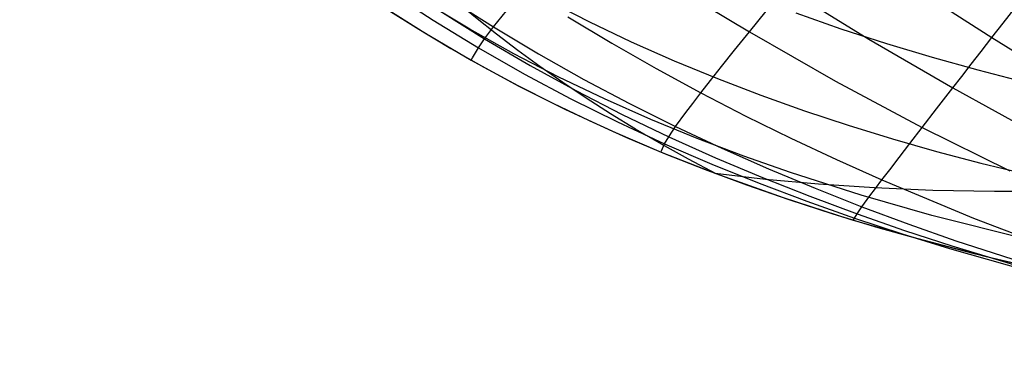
# Model space of a CAD drawing. Header units: millimetres. Extents: x -58 to 58, y -58 to 57.
# Tile 87 of 102: x 25.71 to 36.75, y 30.25 to 34.18. Entities that reach past the tile are written whole.
import ezdxf

# ---------------------------------------------------------------- set-up
doc = ezdxf.new("R2010")
doc.units = ezdxf.units.MM
doc.header["$MEASUREMENT"] = 0
doc.layers.add('Predefinito', color=5, linetype='Continuous')

msp = doc.modelspace()

# ---------------------------------------------------------------- linework, layer by layer
at = {"layer": 'Predefinito', "extrusion": (-3.705016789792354e-05, 5.915561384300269e-05, 0.9999999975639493)}
msp.add_lwpolyline([(33.51647403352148, 32.45005701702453), (33.20575127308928, 32.61515007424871), (32.90527373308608, 32.7825705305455), (32.61461596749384, 32.95230981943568), (32.33335253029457, 33.12435937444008), (32.06105797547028, 33.29871062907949), (31.79730685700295, 33.47535501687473), (31.54167372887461, 33.65428397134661), (31.29373314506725, 33.83548892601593), (31.05305965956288, 34.0189613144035), (30.81922782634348, 34.20469257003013), (30.59181219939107, 34.39267412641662), (30.37038733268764, 34.5828974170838), (30.1545277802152, 34.77535387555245), (29.94380809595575, 34.9700349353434), (29.53608654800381, 35.36603659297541), (29.28649263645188, 35.6212968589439), (29.04295207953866, 35.88136197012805), (28.80533442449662, 36.14751729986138), (28.57350921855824, 36.42104822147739), (28.34734600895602, 36.70324010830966), (28.12671434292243, 36.9953783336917), (27.91148376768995, 37.29874827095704), (27.70152383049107, 37.61463529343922), (27.49670407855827, 37.94432477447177), (27.29689405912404, 38.28910208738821), (27.10196331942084, 38.65025260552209), (26.91178140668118, 39.02906170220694), (26.72621786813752, 39.42681475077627), (26.54514225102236, 39.84479712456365), (26.36842410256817, 40.28429419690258), (26.19593297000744, 40.7465913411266), (26.02753840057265, 41.23297393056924), (25.86310994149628, 41.74472733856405), (25.70251714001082, 42.28313693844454), (25.54562954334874, 42.84948810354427), (25.24244815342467, 44.0711566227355), (24.95252214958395, 45.42001588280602), (24.67480790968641, 46.90634887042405), (24.40826181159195, 48.54043857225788), (23.90449955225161, 52.29302006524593)], dxfattribs=at)
at = {"layer": 'Predefinito', "extrusion": (0.9503063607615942, -0.3113162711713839, 0)}
msp.add_lwpolyline([(43.25201365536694, 320), (43.27420959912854, 319.9997536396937), (43.29659389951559, 319.9990058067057), (43.31915189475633, 319.9977436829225), (43.34186809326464, 319.9959549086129), (43.3647261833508, 319.9936276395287), (43.38770904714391, 319.9907506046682), (43.41079877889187, 319.9873131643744), (43.43397670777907, 319.9833053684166), (43.45722342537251, 319.9787180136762), (43.48051881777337, 319.9735427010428), (43.50384210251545, 319.9677718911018), (43.52717187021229, 319.961398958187), (43.55048613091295, 319.9544182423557), (43.5737623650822, 319.9468250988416), (43.59697757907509, 319.9386159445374), (43.6201083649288, 319.9297883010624), (43.64313096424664, 319.920340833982), (43.66602133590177, 319.9102733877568), (43.68875522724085, 319.899587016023), (43.71130824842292, 319.8882840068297), (43.733655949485, 319.8763679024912), (43.75577389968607, 319.8638435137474), (43.77763776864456, 319.8507169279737), (43.79922340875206, 319.8369955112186), (43.82050693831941, 319.8226879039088), (43.84146482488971, 319.807804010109), (43.86207396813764, 319.7923549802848), (43.88231178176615, 319.7763531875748), (43.90215627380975, 319.7598121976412), (43.92158612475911, 319.7427467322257), (43.94058076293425, 319.7251726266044), (43.95912043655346, 319.7071067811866), (43.97718628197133, 319.6885671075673), (43.99476038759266, 319.6695724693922), (44.01182585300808, 319.6501426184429), (44.02836684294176, 319.6302981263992), (44.04436863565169, 319.6100603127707), (44.05981766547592, 319.5894511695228), (44.07470155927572, 319.5684932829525), (44.08900916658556, 319.5472097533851), (44.10273058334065, 319.5256241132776), (44.11585716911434, 319.5037602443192), (44.12838155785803, 319.4816422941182), (44.14029766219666, 319.459294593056), (44.15160067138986, 319.4367415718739), (44.16228704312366, 319.4140076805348), (44.17235448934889, 319.3911173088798), (44.18180195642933, 319.3680947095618), (44.19062959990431, 319.3449639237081), (44.19883875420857, 319.3217487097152), (44.20643189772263, 319.298472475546), (44.21341261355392, 319.2751582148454), (44.21978554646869, 319.2518284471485), (44.22555635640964, 319.2285051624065), (44.23073166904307, 319.2052097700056), (44.23531902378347, 319.1819630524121), (44.23932681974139, 319.1587851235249), (44.24276426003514, 319.1356953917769), (44.24564129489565, 319.1127125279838), (44.24796856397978, 319.0898544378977), (44.24975733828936, 319.0671382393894), (44.25101946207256, 319.0445802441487), (44.25176729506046, 319.0221959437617), (44.25201365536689, 319)], dxfattribs=at)
at = {"layer": 'Predefinito', "extrusion": (0.8653597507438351, -0.5011511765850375, 0)}
msp.add_lwpolyline([(45.60569684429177, 320), (45.58350090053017, 319.9997536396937), (45.56111660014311, 319.9990058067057), (45.53855860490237, 319.9977436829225), (45.51584240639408, 319.9959549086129), (45.4929843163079, 319.9936276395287), (45.47000145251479, 319.9907506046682), (45.44691172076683, 319.9873131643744), (45.42373379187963, 319.9833053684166), (45.40048707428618, 319.9787180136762), (45.37719168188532, 319.9735427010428), (45.35386839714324, 319.9677718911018), (45.3305386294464, 319.961398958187), (45.30722436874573, 319.9544182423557), (45.28394813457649, 319.9468250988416), (45.26073292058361, 319.9386159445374), (45.2376021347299, 319.9297883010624), (45.21457953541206, 319.920340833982), (45.19168916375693, 319.9102733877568), (45.16895527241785, 319.899587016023), (45.14640225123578, 319.8882840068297), (45.12405455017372, 319.8763679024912), (45.10193659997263, 319.8638435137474), (45.08007273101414, 319.8507169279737), (45.05848709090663, 319.8369955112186), (45.03720356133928, 319.8226879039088), (45.01624567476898, 319.807804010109), (44.99563653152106, 319.7923549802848), (44.97539871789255, 319.7763531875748), (44.95555422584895, 319.7598121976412), (44.93612437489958, 319.7427467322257), (44.91712973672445, 319.7251726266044), (44.89859006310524, 319.7071067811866), (44.88052421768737, 319.6885671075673), (44.86295011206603, 319.6695724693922), (44.84588464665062, 319.6501426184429), (44.82934365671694, 319.6302981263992), (44.81334186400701, 319.6100603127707), (44.79789283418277, 319.5894511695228), (44.78300894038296, 319.5684932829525), (44.76870133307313, 319.5472097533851), (44.75497991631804, 319.5256241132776), (44.74185333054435, 319.5037602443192), (44.72932894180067, 319.4816422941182), (44.71741283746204, 319.459294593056), (44.70610982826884, 319.4367415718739), (44.69542345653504, 319.4140076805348), (44.68535601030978, 319.3911173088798), (44.67590854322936, 319.3680947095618), (44.66708089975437, 319.3449639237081), (44.65887174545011, 319.3217487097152), (44.65127860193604, 319.298472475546), (44.64429788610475, 319.2751582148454), (44.63792495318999, 319.2518284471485), (44.63215414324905, 319.2285051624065), (44.6269788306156, 319.2052097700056), (44.62239147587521, 319.1819630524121), (44.6183836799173, 319.1587851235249), (44.61494623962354, 319.1356953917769), (44.61206920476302, 319.1127125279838), (44.60974193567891, 319.0898544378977), (44.60795316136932, 319.0671382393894), (44.60669103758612, 319.0445802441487), (44.60594320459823, 319.0221959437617), (44.60569684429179, 319)], dxfattribs=at)
at = {"layer": 'Predefinito', "extrusion": (0.9632737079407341, -0.2685214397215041, 0)}
msp.add_lwpolyline([(42.16612026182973, 320), (42.18831620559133, 319.9997536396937), (42.21070050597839, 319.9990058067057), (42.23325850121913, 319.9977436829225), (42.25597469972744, 319.9959549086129), (42.27883278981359, 319.9936276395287), (42.30181565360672, 319.9907506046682), (42.32490538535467, 319.9873131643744), (42.34808331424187, 319.9833053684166), (42.37133003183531, 319.9787180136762), (42.39462542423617, 319.9735427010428), (42.41794870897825, 319.9677718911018), (42.44127847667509, 319.961398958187), (42.46459273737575, 319.9544182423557), (42.48786897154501, 319.9468250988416), (42.5110841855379, 319.9386159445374), (42.5342149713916, 319.9297883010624), (42.55723757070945, 319.920340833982), (42.58012794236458, 319.9102733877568), (42.60286183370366, 319.899587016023), (42.62541485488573, 319.8882840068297), (42.64776255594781, 319.8763679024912), (42.66988050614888, 319.8638435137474), (42.69174437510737, 319.8507169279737), (42.71333001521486, 319.8369955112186), (42.73461354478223, 319.8226879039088), (42.75557143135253, 319.807804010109), (42.77618057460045, 319.7923549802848), (42.79641838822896, 319.7763531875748), (42.81626288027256, 319.7598121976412), (42.83569273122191, 319.7427467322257), (42.85468736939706, 319.7251726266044), (42.87322704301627, 319.7071067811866), (42.89129288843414, 319.6885671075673), (42.90886699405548, 319.6695724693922), (42.92593245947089, 319.6501426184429), (42.94247344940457, 319.6302981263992), (42.9584752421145, 319.6100603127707), (42.97392427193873, 319.5894511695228), (42.98880816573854, 319.5684932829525), (43.00311577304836, 319.5472097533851), (43.01683718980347, 319.5256241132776), (43.02996377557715, 319.5037602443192), (43.04248816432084, 319.4816422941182), (43.05440426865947, 319.459294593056), (43.06570727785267, 319.4367415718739), (43.07639364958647, 319.4140076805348), (43.08646109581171, 319.3911173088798), (43.09590856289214, 319.3680947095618), (43.10473620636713, 319.3449639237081), (43.11294536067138, 319.3217487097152), (43.12053850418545, 319.298472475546), (43.12751922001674, 319.2751582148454), (43.13389215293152, 319.2518284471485), (43.13966296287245, 319.2285051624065), (43.14483827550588, 319.2052097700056), (43.14942563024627, 319.1819630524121), (43.1534334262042, 319.1587851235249), (43.15687086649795, 319.1356953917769), (43.15974790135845, 319.1127125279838), (43.16207517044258, 319.0898544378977), (43.16386394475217, 319.0671382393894), (43.16512606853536, 319.0445802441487), (43.16587390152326, 319.0221959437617), (43.1661202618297, 319)], dxfattribs=at)
at = {"layer": 'Predefinito', "extrusion": (0.8808817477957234, -0.4733363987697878, 0)}
msp.add_lwpolyline([(45.27016282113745, 320), (45.24796687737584, 319.9997536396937), (45.22558257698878, 319.9990058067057), (45.20302458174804, 319.9977436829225), (45.18030838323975, 319.9959549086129), (45.15745029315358, 319.9936276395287), (45.13446742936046, 319.9907506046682), (45.11137769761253, 319.9873131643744), (45.0881997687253, 319.9833053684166), (45.06495305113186, 319.9787180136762), (45.041657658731, 319.9735427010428), (45.01833437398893, 319.9677718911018), (44.99500460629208, 319.961398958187), (44.97169034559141, 319.9544182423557), (44.94841411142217, 319.9468250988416), (44.92519889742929, 319.9386159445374), (44.90206811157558, 319.9297883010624), (44.87904551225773, 319.920340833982), (44.85615514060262, 319.9102733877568), (44.83342124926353, 319.899587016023), (44.81086822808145, 319.8882840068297), (44.78852052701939, 319.8763679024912), (44.76640257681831, 319.8638435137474), (44.74453870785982, 319.8507169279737), (44.72295306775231, 319.8369955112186), (44.70166953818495, 319.8226879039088), (44.68071165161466, 319.807804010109), (44.66010250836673, 319.7923549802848), (44.63986469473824, 319.7763531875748), (44.62002020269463, 319.7598121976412), (44.60059035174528, 319.7427467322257), (44.58159571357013, 319.7251726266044), (44.56305603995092, 319.7071067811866), (44.54499019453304, 319.6885671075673), (44.5274160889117, 319.6695724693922), (44.5103506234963, 319.6501426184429), (44.49380963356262, 319.6302981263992), (44.47780784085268, 319.6100603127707), (44.46235881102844, 319.5894511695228), (44.44747491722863, 319.5684932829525), (44.43316730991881, 319.5472097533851), (44.41944589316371, 319.5256241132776), (44.40631930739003, 319.5037602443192), (44.39379491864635, 319.4816422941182), (44.3818788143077, 319.459294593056), (44.3705758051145, 319.4367415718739), (44.3598894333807, 319.4140076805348), (44.34982198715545, 319.3911173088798), (44.34037452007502, 319.3680947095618), (44.33154687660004, 319.3449639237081), (44.32333772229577, 319.3217487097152), (44.3157445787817, 319.298472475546), (44.30876386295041, 319.2751582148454), (44.30239093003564, 319.2518284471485), (44.29662012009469, 319.2285051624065), (44.29144480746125, 319.2052097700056), (44.28685745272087, 319.1819630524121), (44.28284965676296, 319.1587851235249), (44.2794122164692, 319.1356953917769), (44.27653518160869, 319.1127125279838), (44.27420791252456, 319.0898544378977), (44.27241913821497, 319.0671382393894), (44.27115701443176, 319.0445802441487), (44.27040918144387, 319.0221959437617), (44.27016282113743, 319)], dxfattribs=at)
at = {"layer": 'Predefinito'}
for points in [[(31.6216015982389, 34.40026252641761), (32.0883954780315, 34.16002572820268), (32.56383002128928, 33.93286430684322), (33.04571985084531, 33.71914104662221), (33.53039194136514, 33.51957230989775), (34.01759285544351, 33.33324351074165), (34.50715733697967, 33.15928943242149), (34.99892994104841, 32.99689622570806), (35.49276050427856, 32.84527769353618), (35.98849057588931, 32.70360424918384), (36.48598872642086, 32.57118777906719), (37.48580322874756, 32.33158106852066)], [(29.83758611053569, 34.29212857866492), (30.18395157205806, 34.07333378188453), (30.54170508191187, 33.85857081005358), (30.9112226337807, 33.64829484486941), (31.2928802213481, 33.4429610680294), (31.68691378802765, 33.24298729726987), (32.09359862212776, 33.04855165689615), (32.51336973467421, 32.85974978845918), (32.9466621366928, 32.6766773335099), (33.39391083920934, 32.49942993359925), (33.85555085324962, 32.32810323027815), (34.33201718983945, 32.16279286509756), (34.8237448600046, 32.0035944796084), (35.3312459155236, 31.85049125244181), (35.85522307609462, 31.70336965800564), (36.39639735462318, 31.56218028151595), (36.95548976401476, 31.4268737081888)], [(29.83758621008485, 34.29212922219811), (30.18395166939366, 34.07333441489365), (30.54170517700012, 33.85857143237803), (30.91122272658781, 33.6482954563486), (31.29288031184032, 33.44296166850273), (31.68691387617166, 33.24298788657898), (32.0935987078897, 33.04855223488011), (32.51336981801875, 32.85975035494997), (32.9466622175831, 32.67667788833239), (33.39391091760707, 32.49943047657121), (33.85555092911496, 32.32810376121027), (34.33201726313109, 32.16279338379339), (34.82374493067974, 32.00359498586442), (35.3312459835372, 31.850491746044), (35.85522314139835, 31.7033701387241), (36.39639741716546, 31.56218074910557), (36.95548982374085, 31.42687416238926)], [(36.9709130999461, 33.48018207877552), (36.45544515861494, 33.61302759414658), (35.94178318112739, 33.7558521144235), (35.4300790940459, 33.90949512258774), (34.92050429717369, 34.07490370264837), (34.4132409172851, 34.25308421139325)]]:
    msp.add_lwpolyline(points, dxfattribs=at)
at = {"layer": 'Predefinito', "extrusion": (0.8882849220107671, -0.4592928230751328, 0)}
msp.add_lwpolyline([(45.07929590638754, 320), (45.05709996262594, 319.9997536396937), (45.03471566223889, 319.9990058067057), (45.01215766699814, 319.9977436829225), (44.98944146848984, 319.9959549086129), (44.96658337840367, 319.9936276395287), (44.94360051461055, 319.9907506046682), (44.92051078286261, 319.9873131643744), (44.89733285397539, 319.9833053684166), (44.87408613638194, 319.9787180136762), (44.85079074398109, 319.9735427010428), (44.82746745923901, 319.9677718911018), (44.80413769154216, 319.961398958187), (44.78082343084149, 319.9544182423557), (44.75754719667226, 319.9468250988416), (44.73433198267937, 319.9386159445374), (44.71120119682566, 319.9297883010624), (44.68817859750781, 319.920340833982), (44.66528822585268, 319.9102733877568), (44.6425543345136, 319.899587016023), (44.62000131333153, 319.8882840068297), (44.59765361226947, 319.8763679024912), (44.57553566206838, 319.8638435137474), (44.55367179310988, 319.8507169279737), (44.53208615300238, 319.8369955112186), (44.51080262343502, 319.8226879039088), (44.48984473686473, 319.807804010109), (44.4692355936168, 319.7923549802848), (44.4489977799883, 319.7763531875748), (44.42915328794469, 319.7598121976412), (44.40972343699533, 319.7427467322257), (44.39072879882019, 319.7251726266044), (44.37218912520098, 319.7071067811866), (44.3541232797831, 319.6885671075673), (44.33654917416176, 319.6695724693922), (44.31948370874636, 319.6501426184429), (44.30294271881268, 319.6302981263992), (44.28694092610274, 319.6100603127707), (44.2714918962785, 319.5894511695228), (44.25660800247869, 319.5684932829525), (44.24230039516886, 319.5472097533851), (44.22857897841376, 319.5256241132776), (44.21545239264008, 319.5037602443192), (44.2029280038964, 319.4816422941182), (44.19101189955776, 319.459294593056), (44.17970889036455, 319.4367415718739), (44.16902251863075, 319.4140076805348), (44.1589550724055, 319.3911173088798), (44.14950760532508, 319.3680947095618), (44.14067996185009, 319.3449639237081), (44.13247080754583, 319.3217487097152), (44.12487766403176, 319.298472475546), (44.11789694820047, 319.2751582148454), (44.1115240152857, 319.2518284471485), (44.10575320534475, 319.2285051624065), (44.10057789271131, 319.2052097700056), (44.09599053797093, 319.1819630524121), (44.09198274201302, 319.1587851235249), (44.08854530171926, 319.1356953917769), (44.08566826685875, 319.1127125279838), (44.08334099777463, 319.0898544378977), (44.08155222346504, 319.0671382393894), (44.08029009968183, 319.0445802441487), (44.07954226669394, 319.0221959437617), (44.0792959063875, 319)], dxfattribs=at)
at = {"layer": 'Predefinito', "extrusion": (0.8953107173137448, -0.4454421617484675, 0)}
msp.add_lwpolyline([(44.87734858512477, 320), (44.85515264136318, 319.9997536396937), (44.83276834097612, 319.9990058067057), (44.81021034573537, 319.9977436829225), (44.78749414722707, 319.9959549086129), (44.7646360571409, 319.9936276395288), (44.74165319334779, 319.9907506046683), (44.71856346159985, 319.9873131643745), (44.69538553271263, 319.9833053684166), (44.67213881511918, 319.9787180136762), (44.64884342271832, 319.9735427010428), (44.62552013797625, 319.9677718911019), (44.60219037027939, 319.9613989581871), (44.57887610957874, 319.9544182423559), (44.5555998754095, 319.9468250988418), (44.53238466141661, 319.9386159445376), (44.50925387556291, 319.9297883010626), (44.48623127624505, 319.9203408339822), (44.46334090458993, 319.9102733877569), (44.44060701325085, 319.8995870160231), (44.41805399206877, 319.88828400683), (44.3957062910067, 319.8763679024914), (44.37358834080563, 319.8638435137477), (44.35172447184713, 319.850716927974), (44.33013883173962, 319.8369955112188), (44.30885530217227, 319.822687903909), (44.28789741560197, 319.8078040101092), (44.26728827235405, 319.792354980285), (44.24705045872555, 319.7763531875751), (44.22720596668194, 319.7598121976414), (44.20777611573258, 319.742746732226), (44.18878147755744, 319.7251726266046), (44.17024180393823, 319.7071067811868), (44.15217595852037, 319.6885671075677), (44.13460185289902, 319.6695724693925), (44.11753638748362, 319.6501426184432), (44.10099539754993, 319.6302981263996), (44.08499360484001, 319.6100603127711), (44.06954457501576, 319.5894511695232), (44.05466068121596, 319.5684932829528), (44.04035307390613, 319.5472097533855), (44.02663165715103, 319.525624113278), (44.01350507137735, 319.5037602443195), (44.00098068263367, 319.4816422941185), (43.98906457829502, 319.4592945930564), (43.97776156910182, 319.4367415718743), (43.96707519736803, 319.4140076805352), (43.95700775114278, 319.3911173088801), (43.94756028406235, 319.3680947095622), (43.93873264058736, 319.3449639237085), (43.93052348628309, 319.3217487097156), (43.92293034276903, 319.2984724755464), (43.91594962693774, 319.2751582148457), (43.90957669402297, 319.2518284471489), (43.90380588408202, 319.2285051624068), (43.89863057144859, 319.205209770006), (43.89404321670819, 319.1819630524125), (43.89003542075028, 319.1587851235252), (43.88659798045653, 319.1356953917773), (43.88372094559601, 319.1127125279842), (43.88139367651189, 319.0898544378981), (43.87960490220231, 319.0671382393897), (43.8783427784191, 319.044580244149), (43.87759494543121, 319.022195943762), (43.87734858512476, 319.0000000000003)], dxfattribs=at)
at = {"layer": 'Predefinito', "extrusion": (0.9083110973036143, -0.4182952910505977, 0)}
msp.add_lwpolyline([(44.44289453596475, 319.9999999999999), (44.42069859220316, 319.9997536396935), (44.3983142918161, 319.9990058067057), (44.37575629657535, 319.9977436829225), (44.35304009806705, 319.9959549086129), (44.33018200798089, 319.9936276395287), (44.30719914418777, 319.9907506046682), (44.28410941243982, 319.9873131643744), (44.2609314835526, 319.9833053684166), (44.23768476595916, 319.9787180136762), (44.2143893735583, 319.9735427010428), (44.19106608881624, 319.9677718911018), (44.16773632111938, 319.961398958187), (44.14442206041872, 319.9544182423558), (44.12114582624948, 319.9468250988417), (44.0979306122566, 319.9386159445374), (44.0747998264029, 319.9297883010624), (44.05177722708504, 319.920340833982), (44.02888685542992, 319.9102733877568), (44.00615296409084, 319.899587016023), (43.98359994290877, 319.8882840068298), (43.9612522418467, 319.8763679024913), (43.93913429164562, 319.8638435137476), (43.91727042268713, 319.8507169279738), (43.89568478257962, 319.8369955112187), (43.87440125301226, 319.8226879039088), (43.85344336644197, 319.8078040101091), (43.83283422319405, 319.7923549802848), (43.81259640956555, 319.7763531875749), (43.79275191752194, 319.7598121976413), (43.77332206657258, 319.7427467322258), (43.75432742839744, 319.7251726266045), (43.73578775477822, 319.7071067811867), (43.71772190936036, 319.6885671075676), (43.70014780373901, 319.6695724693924), (43.68308233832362, 319.6501426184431), (43.66654134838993, 319.6302981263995), (43.65053955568, 319.6100603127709), (43.63509052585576, 319.589451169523), (43.62020663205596, 319.5684932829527), (43.60589902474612, 319.5472097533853), (43.59217760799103, 319.5256241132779), (43.57905102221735, 319.5037602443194), (43.56652663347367, 319.4816422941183), (43.55461052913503, 319.4592945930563), (43.54330751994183, 319.4367415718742), (43.53262114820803, 319.4140076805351), (43.52255370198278, 319.39111730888), (43.51310623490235, 319.3680947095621), (43.50427859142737, 319.3449639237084), (43.4960694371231, 319.3217487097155), (43.48847629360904, 319.2984724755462), (43.48149557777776, 319.2751582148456), (43.47512264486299, 319.2518284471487), (43.46935183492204, 319.2285051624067), (43.4641765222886, 319.2052097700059), (43.45958916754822, 319.1819630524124), (43.45558137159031, 319.1587851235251), (43.45214393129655, 319.1356953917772), (43.44926689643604, 319.1127125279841), (43.44693962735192, 319.0898544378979), (43.44515085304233, 319.0671382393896), (43.44388872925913, 319.0445802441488), (43.44314089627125, 319.0221959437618), (43.4428945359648, 319.0000000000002)], dxfattribs=at)
at = {"layer": 'Predefinito', "extrusion": (0.9113472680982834, -0.4116383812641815, 0)}
msp.add_lwpolyline([(44.32867313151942, 320), (44.30647718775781, 319.9997536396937), (44.28409288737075, 319.9990058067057), (44.26153489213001, 319.9977436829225), (44.23881869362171, 319.9959549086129), (44.21596060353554, 319.9936276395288), (44.19297773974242, 319.9907506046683), (44.16988800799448, 319.9873131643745), (44.14671007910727, 319.9833053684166), (44.12346336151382, 319.9787180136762), (44.10016796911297, 319.9735427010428), (44.07684468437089, 319.9677718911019), (44.05351491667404, 319.9613989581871), (44.03020065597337, 319.9544182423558), (44.00692442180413, 319.9468250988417), (43.98370920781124, 319.9386159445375), (43.96057842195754, 319.9297883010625), (43.93755582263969, 319.9203408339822), (43.91466545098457, 319.9102733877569), (43.89193155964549, 319.8995870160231), (43.86937853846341, 319.8882840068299), (43.84703083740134, 319.8763679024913), (43.82491288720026, 319.8638435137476), (43.80304901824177, 319.8507169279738), (43.78146337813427, 319.8369955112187), (43.76017984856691, 319.8226879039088), (43.73922196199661, 319.8078040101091), (43.71861281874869, 319.7923549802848), (43.69837500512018, 319.7763531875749), (43.67853051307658, 319.7598121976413), (43.65910066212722, 319.7427467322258), (43.64010602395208, 319.7251726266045), (43.62156635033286, 319.7071067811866), (43.603500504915, 319.6885671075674), (43.58592639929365, 319.6695724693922), (43.56886093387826, 319.6501426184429), (43.55231994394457, 319.6302981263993), (43.53631815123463, 319.6100603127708), (43.5208691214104, 319.5894511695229), (43.50598522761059, 319.5684932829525), (43.49167762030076, 319.5472097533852), (43.47795620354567, 319.5256241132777), (43.46482961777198, 319.5037602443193), (43.4523052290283, 319.4816422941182), (43.44038912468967, 319.4592945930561), (43.42908611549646, 319.4367415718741), (43.41839974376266, 319.414007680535), (43.40833229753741, 319.3911173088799), (43.39888483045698, 319.3680947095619), (43.390057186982, 319.3449639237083), (43.38184803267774, 319.3217487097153), (43.37425488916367, 319.2984724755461), (43.36727417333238, 319.2751582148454), (43.36090124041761, 319.2518284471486), (43.35513043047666, 319.2285051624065), (43.34995511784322, 319.2052097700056), (43.34536776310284, 319.1819630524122), (43.34135996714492, 319.158785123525), (43.33792252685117, 319.135695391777), (43.33504549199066, 319.1127125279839), (43.33271822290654, 319.0898544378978), (43.33092944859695, 319.0671382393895), (43.32966732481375, 319.0445802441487), (43.32891949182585, 319.0221959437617), (43.32867313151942, 319)], dxfattribs=at)
at = {"layer": 'Predefinito', "extrusion": (0.914293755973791, -0.405051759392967, 0)}
msp.add_lwpolyline([(44.21271512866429, 320), (44.19051918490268, 319.9997536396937), (44.16813488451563, 319.9990058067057), (44.14557688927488, 319.9977436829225), (44.12286069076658, 319.9959549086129), (44.10000260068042, 319.9936276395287), (44.07701973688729, 319.9907506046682), (44.05393000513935, 319.9873131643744), (44.03075207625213, 319.9833053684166), (44.00750535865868, 319.9787180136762), (43.98420996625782, 319.9735427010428), (43.96088668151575, 319.9677718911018), (43.9375569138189, 319.961398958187), (43.91424265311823, 319.9544182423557), (43.89096641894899, 319.9468250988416), (43.86775120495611, 319.9386159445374), (43.8446204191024, 319.9297883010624), (43.82159781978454, 319.920340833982), (43.79870744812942, 319.9102733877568), (43.77597355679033, 319.899587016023), (43.75342053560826, 319.8882840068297), (43.7310728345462, 319.8763679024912), (43.70895488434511, 319.8638435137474), (43.68709101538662, 319.8507169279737), (43.66550537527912, 319.8369955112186), (43.64422184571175, 319.8226879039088), (43.62326395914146, 319.807804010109), (43.60265481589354, 319.7923549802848), (43.58241700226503, 319.7763531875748), (43.56257251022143, 319.7598121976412), (43.54314265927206, 319.7427467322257), (43.52414802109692, 319.7251726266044), (43.5056083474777, 319.7071067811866), (43.48754250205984, 319.6885671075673), (43.4699683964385, 319.6695724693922), (43.45290293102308, 319.6501426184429), (43.43636194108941, 319.6302981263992), (43.42036014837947, 319.6100603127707), (43.40491111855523, 319.5894511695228), (43.39002722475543, 319.5684932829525), (43.37571961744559, 319.5472097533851), (43.3619982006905, 319.5256241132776), (43.34887161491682, 319.5037602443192), (43.33634722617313, 319.4816422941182), (43.32443112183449, 319.459294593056), (43.31312811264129, 319.4367415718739), (43.3024417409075, 319.4140076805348), (43.29237429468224, 319.3911173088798), (43.28292682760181, 319.3680947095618), (43.27409918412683, 319.3449639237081), (43.26589002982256, 319.3217487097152), (43.25829688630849, 319.298472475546), (43.2513161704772, 319.2751582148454), (43.24494323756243, 319.2518284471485), (43.2391724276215, 319.2285051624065), (43.23399711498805, 319.2052097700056), (43.22940976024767, 319.1819630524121), (43.22540196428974, 319.1587851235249), (43.221964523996, 319.1356953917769), (43.21908748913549, 319.1127125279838), (43.21676022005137, 319.0898544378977), (43.21497144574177, 319.0671382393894), (43.21370932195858, 319.0445802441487), (43.21296148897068, 319.0221959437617), (43.21271512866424, 319)], dxfattribs=at)
at = {"layer": 'Predefinito', "extrusion": (0.9199203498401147, -0.3921052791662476, 0)}
msp.add_lwpolyline([(43.97631927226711, 320), (43.95412332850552, 319.9997536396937), (43.93173902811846, 319.9990058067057), (43.90918103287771, 319.9977436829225), (43.88646483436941, 319.9959549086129), (43.86360674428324, 319.9936276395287), (43.84062388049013, 319.9907506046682), (43.81753414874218, 319.9873131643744), (43.79435621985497, 319.9833053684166), (43.77110950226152, 319.9787180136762), (43.74781410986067, 319.9735427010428), (43.72449082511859, 319.9677718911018), (43.70116105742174, 319.961398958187), (43.67784679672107, 319.9544182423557), (43.65457056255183, 319.9468250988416), (43.63135534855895, 319.9386159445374), (43.60822456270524, 319.9297883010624), (43.58520196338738, 319.920340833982), (43.56231159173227, 319.9102733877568), (43.53957770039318, 319.899587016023), (43.51702467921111, 319.8882840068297), (43.49467697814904, 319.8763679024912), (43.47255902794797, 319.8638435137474), (43.45069515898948, 319.8507169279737), (43.42910951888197, 319.8369955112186), (43.40782598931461, 319.8226879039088), (43.38686810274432, 319.807804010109), (43.36625895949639, 319.7923549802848), (43.34602114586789, 319.7763531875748), (43.32617665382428, 319.7598121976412), (43.30674680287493, 319.7427467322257), (43.28775216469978, 319.7251726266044), (43.26921249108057, 319.7071067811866), (43.25114664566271, 319.6885671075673), (43.23357254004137, 319.6695724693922), (43.21650707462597, 319.6501426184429), (43.19996608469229, 319.6302981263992), (43.18396429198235, 319.6100603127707), (43.16851526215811, 319.5894511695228), (43.1536313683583, 319.5684932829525), (43.13932376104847, 319.5472097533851), (43.12560234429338, 319.5256241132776), (43.11247575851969, 319.5037602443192), (43.09995136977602, 319.4816422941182), (43.08803526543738, 319.459294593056), (43.07673225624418, 319.4367415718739), (43.06604588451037, 319.4140076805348), (43.05597843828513, 319.3911173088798), (43.0465309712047, 319.3680947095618), (43.03770332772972, 319.3449639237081), (43.02949417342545, 319.3217487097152), (43.02190102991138, 319.298472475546), (43.0149203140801, 319.2751582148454), (43.00854738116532, 319.2518284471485), (43.00277657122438, 319.2285051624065), (42.99760125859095, 319.2052097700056), (42.99301390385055, 319.1819630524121), (42.98900610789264, 319.1587851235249), (42.98556866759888, 319.1356953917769), (42.98269163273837, 319.1127125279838), (42.98036436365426, 319.0898544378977), (42.97857558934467, 319.0671382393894), (42.97731346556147, 319.0445802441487), (42.97656563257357, 319.0221959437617), (42.97631927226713, 319)], dxfattribs=at)
at = {"layer": 'Predefinito', "extrusion": (1, 0, 0)}
for points in [[(33.44296106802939, 319), (33.4429610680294, 60.00069051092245)], [(32.0035944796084, 319), (32.00359447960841, 60.00187795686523)]]:
    msp.add_lwpolyline(points, dxfattribs=at)
at = {"layer": 'Predefinito', "extrusion": (0.9391885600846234, -0.3434018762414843, 0)}
msp.add_lwpolyline([(42.98783821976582, 320), (42.96564227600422, 319.9997536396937), (42.94325797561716, 319.9990058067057), (42.92069998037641, 319.9977436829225), (42.89798378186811, 319.9959549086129), (42.87512569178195, 319.9936276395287), (42.85214282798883, 319.9907506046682), (42.82905309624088, 319.9873131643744), (42.80587516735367, 319.9833053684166), (42.78262844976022, 319.9787180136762), (42.75933305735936, 319.9735427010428), (42.73600977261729, 319.9677718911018), (42.71268000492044, 319.961398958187), (42.68936574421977, 319.9544182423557), (42.66608951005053, 319.9468250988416), (42.64287429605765, 319.9386159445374), (42.61974351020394, 319.9297883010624), (42.59672091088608, 319.920340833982), (42.57383053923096, 319.9102733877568), (42.55109664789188, 319.899587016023), (42.5285436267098, 319.8882840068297), (42.50619592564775, 319.8763679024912), (42.48407797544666, 319.8638435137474), (42.46221410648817, 319.8507169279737), (42.44062846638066, 319.8369955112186), (42.4193449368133, 319.8226879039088), (42.398387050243, 319.807804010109), (42.37777790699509, 319.7923549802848), (42.35754009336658, 319.7763531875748), (42.33769560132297, 319.7598121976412), (42.31826575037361, 319.7427467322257), (42.29927111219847, 319.7251726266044), (42.28073143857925, 319.7071067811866), (42.26266559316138, 319.6885671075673), (42.24509148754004, 319.6695724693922), (42.22802602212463, 319.6501426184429), (42.21148503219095, 319.6302981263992), (42.19548323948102, 319.6100603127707), (42.18003420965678, 319.5894511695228), (42.16515031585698, 319.5684932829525), (42.15084270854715, 319.5472097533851), (42.13712129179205, 319.5256241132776), (42.12399470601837, 319.5037602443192), (42.11147031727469, 319.4816422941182), (42.09955421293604, 319.459294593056), (42.08825120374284, 319.4367415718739), (42.07756483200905, 319.4140076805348), (42.0674973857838, 319.3911173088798), (42.05804991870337, 319.3680947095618), (42.04922227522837, 319.3449639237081), (42.04101312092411, 319.3217487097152), (42.03341997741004, 319.298472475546), (42.02643926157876, 319.2751582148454), (42.02006632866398, 319.2518284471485), (42.01429551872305, 319.2285051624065), (42.00912020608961, 319.2052097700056), (42.00453285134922, 319.1819630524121), (42.0005250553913, 319.1587851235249), (41.99708761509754, 319.1356953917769), (41.99421058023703, 319.1127125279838), (41.99188331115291, 319.0898544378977), (41.99009453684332, 319.0671382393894), (41.98883241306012, 319.0445802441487), (41.98808458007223, 319.0221959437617), (41.98783821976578, 319)], dxfattribs=at)
at = {"layer": 'Predefinito', "extrusion": (0.0001145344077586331, -1.956357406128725e-05, 0.999999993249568)}
msp.add_lwpolyline([(46.98255631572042, 33.14093238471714), (44.67778939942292, 32.82274502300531), (42.57730823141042, 32.57847128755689), (40.66759417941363, 32.40435698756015), (38.9351286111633, 32.29664793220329), (38.1311394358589, 32.26652218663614), (37.36639289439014, 32.25158993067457), (36.63919915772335, 32.25138189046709), (35.94786839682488, 32.26542879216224), (35.29071078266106, 32.29326136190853), (34.66603648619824, 32.33441032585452), (34.07215567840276, 32.38840641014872), (33.50737853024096, 32.45478034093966)], dxfattribs=at)
at = {"layer": 'Predefinito', "extrusion": (0.9540653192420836, -0.2995986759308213, 0)}
msp.add_lwpolyline([(41.96664364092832, 320), (41.94444769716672, 319.9997536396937), (41.92206339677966, 319.9990058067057), (41.89950540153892, 319.9977436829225), (41.87678920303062, 319.9959549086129), (41.85393111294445, 319.9936276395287), (41.83094824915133, 319.9907506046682), (41.80785851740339, 319.9873131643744), (41.78468058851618, 319.9833053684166), (41.76143387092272, 319.9787180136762), (41.73813847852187, 319.9735427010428), (41.71481519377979, 319.9677718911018), (41.69148542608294, 319.961398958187), (41.66817116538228, 319.9544182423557), (41.64489493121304, 319.9468250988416), (41.62167971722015, 319.9386159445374), (41.59854893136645, 319.9297883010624), (41.5755263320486, 319.920340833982), (41.55263596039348, 319.9102733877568), (41.52990206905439, 319.899587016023), (41.50734904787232, 319.8882840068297), (41.48500134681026, 319.8763679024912), (41.46288339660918, 319.8638435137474), (41.44101952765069, 319.8507169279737), (41.41943388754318, 319.8369955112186), (41.39815035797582, 319.8226879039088), (41.37719247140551, 319.807804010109), (41.3565833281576, 319.7923549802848), (41.3363455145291, 319.7763531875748), (41.31650102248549, 319.7598121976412), (41.29707117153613, 319.7427467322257), (41.27807653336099, 319.7251726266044), (41.25953685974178, 319.7071067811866), (41.24147101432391, 319.6885671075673), (41.22389690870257, 319.6695724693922), (41.20683144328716, 319.6501426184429), (41.19029045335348, 319.6302981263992), (41.17428866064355, 319.6100603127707), (41.15883963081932, 319.5894511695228), (41.14395573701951, 319.5684932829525), (41.12964812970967, 319.5472097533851), (41.11592671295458, 319.5256241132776), (41.1028001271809, 319.5037602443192), (41.09027573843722, 319.4816422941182), (41.07835963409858, 319.459294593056), (41.06705662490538, 319.4367415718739), (41.05637025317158, 319.4140076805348), (41.04630280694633, 319.3911173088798), (41.0368553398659, 319.3680947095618), (41.02802769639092, 319.3449639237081), (41.01981854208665, 319.3217487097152), (41.01222539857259, 319.298472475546), (41.0052446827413, 319.2751582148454), (40.99887174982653, 319.2518284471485), (40.99310093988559, 319.2285051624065), (40.98792562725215, 319.2052097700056), (40.98333827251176, 319.1819630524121), (40.97933047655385, 319.1587851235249), (40.9758930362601, 319.1356953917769), (40.97301600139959, 319.1127125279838), (40.97068873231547, 319.0898544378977), (40.96889995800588, 319.0671382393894), (40.96763783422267, 319.0445802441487), (40.96689000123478, 319.0221959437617), (40.96664364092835, 319)], dxfattribs=at)
at = {"layer": 'Predefinito', "extrusion": (0.957168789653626, -0.2895304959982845, 0)}
msp.add_lwpolyline([(41.71426463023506, 320), (41.69206868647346, 319.9997536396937), (41.66968438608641, 319.9990058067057), (41.64712639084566, 319.9977436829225), (41.62441019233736, 319.9959549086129), (41.60155210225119, 319.9936276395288), (41.57856923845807, 319.9907506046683), (41.55547950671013, 319.9873131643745), (41.53230157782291, 319.9833053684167), (41.50905486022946, 319.9787180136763), (41.4857594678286, 319.9735427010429), (41.46243618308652, 319.9677718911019), (41.43910641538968, 319.9613989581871), (41.41579215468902, 319.9544182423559), (41.39251592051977, 319.9468250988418), (41.36930070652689, 319.9386159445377), (41.34616992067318, 319.9297883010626), (41.32314732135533, 319.9203408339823), (41.30025694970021, 319.910273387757), (41.27752305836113, 319.8995870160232), (41.25497003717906, 319.88828400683), (41.23262233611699, 319.8763679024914), (41.21050438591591, 319.8638435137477), (41.18864051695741, 319.850716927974), (41.16705487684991, 319.8369955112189), (41.14577134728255, 319.8226879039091), (41.12481346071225, 319.8078040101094), (41.10420431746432, 319.7923549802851), (41.08396650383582, 319.7763531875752), (41.06412201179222, 319.7598121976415), (41.04469216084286, 319.7427467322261), (41.02569752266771, 319.7251726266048), (41.0071578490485, 319.707106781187), (40.98909200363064, 319.6885671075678), (40.97151789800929, 319.6695724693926), (40.95445243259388, 319.6501426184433), (40.9379114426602, 319.6302981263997), (40.92190964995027, 319.6100603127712), (40.90646062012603, 319.5894511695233), (40.89157672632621, 319.5684932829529), (40.87726911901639, 319.5472097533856), (40.86354770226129, 319.5256241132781), (40.85042111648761, 319.5037602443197), (40.83789672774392, 319.4816422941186), (40.82598062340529, 319.4592945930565), (40.81467761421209, 319.4367415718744), (40.80399124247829, 319.4140076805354), (40.79392379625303, 319.3911173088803), (40.78447632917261, 319.3680947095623), (40.77564868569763, 319.3449639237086), (40.76743953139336, 319.3217487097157), (40.75984638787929, 319.2984724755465), (40.752865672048, 319.2751582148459), (40.74649273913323, 319.251828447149), (40.74072192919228, 319.228505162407), (40.73554661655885, 319.2052097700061), (40.73095926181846, 319.1819630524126), (40.72695146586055, 319.1587851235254), (40.72351402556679, 319.1356953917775), (40.72063699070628, 319.1127125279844), (40.71830972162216, 319.0898544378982), (40.71652094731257, 319.0671382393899), (40.71525882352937, 319.0445802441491), (40.71451099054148, 319.0221959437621), (40.71426463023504, 319.0000000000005)], dxfattribs=at)
at = {"layer": 'Predefinito', "extrusion": (0.9600597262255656, -0.2797951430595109, 0)}
msp.add_lwpolyline([(41.46388370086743, 320), (41.44168775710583, 319.9997536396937), (41.41930345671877, 319.9990058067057), (41.39674546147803, 319.9977436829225), (41.37402926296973, 319.9959549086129), (41.35117117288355, 319.9936276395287), (41.32818830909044, 319.9907506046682), (41.30509857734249, 319.9873131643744), (41.28192064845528, 319.9833053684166), (41.25867393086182, 319.9787180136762), (41.23537853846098, 319.9735427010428), (41.21205525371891, 319.9677718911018), (41.18872548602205, 319.961398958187), (41.16541122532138, 319.9544182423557), (41.14213499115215, 319.9468250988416), (41.11891977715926, 319.9386159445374), (41.09578899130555, 319.9297883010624), (41.0727663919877, 319.920340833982), (41.04987602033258, 319.9102733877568), (41.02714212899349, 319.899587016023), (41.00458910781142, 319.8882840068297), (40.98224140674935, 319.8763679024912), (40.96012345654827, 319.8638435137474), (40.93825958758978, 319.8507169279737), (40.91667394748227, 319.8369955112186), (40.8953904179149, 319.8226879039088), (40.87443253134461, 319.807804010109), (40.85382338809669, 319.7923549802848), (40.83358557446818, 319.7763531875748), (40.81374108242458, 319.7598121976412), (40.79431123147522, 319.7427467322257), (40.77531659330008, 319.7251726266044), (40.75677691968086, 319.7071067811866), (40.73871107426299, 319.6885671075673), (40.72113696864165, 319.6695724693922), (40.70407150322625, 319.6501426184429), (40.68753051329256, 319.6302981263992), (40.67152872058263, 319.6100603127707), (40.65607969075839, 319.5894511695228), (40.64119579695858, 319.5684932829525), (40.62688818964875, 319.5472097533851), (40.61316677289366, 319.5256241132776), (40.60004018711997, 319.5037602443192), (40.58751579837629, 319.4816422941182), (40.57559969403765, 319.459294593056), (40.56429668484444, 319.4367415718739), (40.55361031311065, 319.4140076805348), (40.54354286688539, 319.3911173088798), (40.53409539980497, 319.3680947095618), (40.52526775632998, 319.3449639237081), (40.51705860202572, 319.3217487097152), (40.50946545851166, 319.298472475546), (40.50248474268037, 319.2751582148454), (40.49611180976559, 319.2518284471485), (40.49034099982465, 319.2285051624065), (40.48516568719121, 319.2052097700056), (40.48057833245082, 319.1819630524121), (40.47657053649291, 319.1587851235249), (40.47313309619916, 319.1356953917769), (40.47025606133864, 319.1127125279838), (40.46792879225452, 319.0898544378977), (40.46614001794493, 319.0671382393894), (40.46487789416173, 319.0445802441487), (40.46413006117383, 319.0221959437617), (40.4638837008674, 319)], dxfattribs=at)
at = {"layer": 'Predefinito', "extrusion": (0.9652707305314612, -0.2612516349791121, 0)}
msp.add_lwpolyline([(40.96957037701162, 320), (40.94737443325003, 319.9997536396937), (40.92499013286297, 319.9990058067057), (40.90243213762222, 319.9977436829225), (40.87971593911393, 319.9959549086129), (40.85685784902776, 319.9936276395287), (40.83387498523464, 319.9907506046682), (40.8107852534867, 319.9873131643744), (40.78760732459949, 319.9833053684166), (40.76436060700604, 319.9787180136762), (40.74106521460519, 319.9735427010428), (40.71774192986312, 319.9677718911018), (40.69441216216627, 319.961398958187), (40.67109790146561, 319.9544182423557), (40.64782166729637, 319.9468250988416), (40.62460645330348, 319.9386159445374), (40.60147566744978, 319.9297883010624), (40.57845306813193, 319.920340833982), (40.55556269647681, 319.9102733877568), (40.53282880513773, 319.899587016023), (40.51027578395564, 319.8882840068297), (40.48792808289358, 319.8763679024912), (40.4658101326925, 319.8638435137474), (40.44394626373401, 319.8507169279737), (40.4223606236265, 319.8369955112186), (40.40107709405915, 319.8226879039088), (40.38011920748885, 319.807804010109), (40.35951006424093, 319.7923549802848), (40.33927225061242, 319.7763531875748), (40.31942775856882, 319.7598121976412), (40.29999790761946, 319.7427467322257), (40.28100326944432, 319.7251726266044), (40.26246359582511, 319.7071067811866), (40.24439775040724, 319.6885671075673), (40.2268236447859, 319.6695724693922), (40.2097581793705, 319.6501426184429), (40.19321718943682, 319.6302981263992), (40.17721539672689, 319.6100603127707), (40.16176636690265, 319.5894511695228), (40.14688247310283, 319.5684932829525), (40.132574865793, 319.5472097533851), (40.11885344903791, 319.5256241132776), (40.10572686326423, 319.5037602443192), (40.09320247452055, 319.4816422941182), (40.08128637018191, 319.459294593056), (40.06998336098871, 319.4367415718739), (40.0592969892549, 319.4140076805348), (40.04922954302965, 319.3911173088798), (40.03978207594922, 319.3680947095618), (40.03095443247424, 319.3449639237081), (40.02274527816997, 319.3217487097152), (40.0151521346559, 319.298472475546), (40.00817141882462, 319.2751582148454), (40.00179848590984, 319.2518284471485), (39.9960276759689, 319.2285051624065), (39.99085236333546, 319.2052097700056), (39.98626500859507, 319.1819630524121), (39.98225721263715, 319.1587851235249), (39.9788197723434, 319.1356953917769), (39.97594273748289, 319.1127125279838), (39.97361546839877, 319.0898544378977), (39.97182669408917, 319.0671382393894), (39.97056457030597, 319.0445802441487), (39.96981673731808, 319.0221959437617), (39.96957037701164, 319)], dxfattribs=at)
at = {"layer": 'Predefinito'}
for points in [[(25.73638903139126, 43.12859153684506, 35.7581620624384), (26.4575156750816, 42.3350528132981, 35.6230410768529), (27.20484777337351, 41.54510883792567, 35.50976307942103), (27.9804055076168, 40.7613214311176, 35.4188758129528), (28.7836107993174, 39.9884702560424, 35.3509373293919), (29.6084241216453, 39.2343647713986, 35.3062547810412), (30.4489348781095, 38.501614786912, 35.2837011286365), (31.301992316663, 37.7891947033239, 35.2822098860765), (32.1601437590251, 37.1018373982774, 35.301124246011), (33.0292267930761, 36.4359056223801, 35.3405564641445), (33.91302754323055, 35.7891923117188, 35.40078757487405), (34.806698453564, 35.1638586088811, 35.4815332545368), (35.70568310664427, 34.56117314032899, 35.58218276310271), (36.6095626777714, 33.9792798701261, 35.7023830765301), (37.51880471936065, 33.41624948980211, 35.84289275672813)], [(25.18684648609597, 42.6847144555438, 37.81572726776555), (25.8746001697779, 41.8449994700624, 37.6867149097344), (26.23093297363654, 41.42765565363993, 37.62973468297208), (26.59639929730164, 41.01214051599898, 37.57792373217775), (26.97108484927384, 40.59921544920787, 37.5314059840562), (27.3550753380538, 40.1896418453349, 37.4903053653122), (27.74825804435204, 39.78422633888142, 37.45474535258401), (28.15045781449, 39.3836460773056, 37.4248435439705), (28.56013655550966, 38.98981563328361, 37.40069102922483), (28.9753525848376, 38.604139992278, 37.3821576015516), (29.39562471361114, 38.22627857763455, 37.36902952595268), (29.8208395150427, 37.8555991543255, 37.3611435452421), (30.6838691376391, 37.1355578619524, 37.3606158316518), (31.559432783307, 36.4458614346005, 37.3797292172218), (32.4536559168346, 35.7828109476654, 37.418547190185), (33.36711272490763, 35.14692103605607, 37.47729593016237), (34.2937405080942, 34.5404883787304, 37.5554409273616), (35.22885352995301, 33.96389409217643, 37.65213889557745), (36.1713349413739, 33.4148691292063, 37.7667737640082), (37.12106240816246, 32.89103894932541, 37.899742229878)], [(25.4109808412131, 41.4585280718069, 39.7600513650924), (25.75460063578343, 41.02254832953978, 39.70630068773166), (26.10928462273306, 40.58896848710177, 39.65730359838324), (26.47518812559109, 40.15874966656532, 39.61323060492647), (26.8524664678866, 39.7328529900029, 39.5742522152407), (27.24106970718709, 39.31226090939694, 39.54053453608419), (27.6409016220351, 38.897760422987, 39.5122284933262), (28.05011789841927, 38.49175253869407, 39.48946564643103), (28.466191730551, 38.0961113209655, 39.4721268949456), (28.88832767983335, 37.71055352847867, 39.45998670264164), (29.3163194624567, 37.3343230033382, 39.4528706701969), (29.74989284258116, 36.96689371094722, 39.45064441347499), (30.1882183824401, 36.608481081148, 39.4531685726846), (30.63086396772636, 36.25902761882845, 39.4602870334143), (31.0790152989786, 35.9176797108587, 39.4719770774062), (31.53380828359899, 35.58389769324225, 39.48828971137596), (31.9953871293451, 35.2579323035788, 39.5093065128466), (32.46281075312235, 34.94058081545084, 39.53503775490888), (32.93469716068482, 34.63244186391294, 39.5653696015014), (33.41043725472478, 34.33348926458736, 39.60020282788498), (33.8894219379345, 34.0436968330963, 39.6394382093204), (34.85473059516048, 33.49112527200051, 39.73050498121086), (35.8288369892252, 32.9719547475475, 39.8377735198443), (36.81101062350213, 32.48329861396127, 39.96135872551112)], [(25.61684444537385, 38.15697677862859, 59.99965624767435), (25.8009653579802, 37.91302151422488, 59.9995071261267), (25.99155200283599, 37.67181021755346, 59.99937597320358), (26.18873535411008, 37.43358667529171, 59.99926396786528), (26.39126105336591, 37.20009667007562, 59.99918810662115), (26.59746068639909, 36.97292054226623, 59.99915740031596), (26.80684414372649, 36.75205391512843, 59.99916104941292), (27.018921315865, 36.5374924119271, 59.99918825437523), (27.23319501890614, 36.32920574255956, 59.99922592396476), (27.44952702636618, 36.12690792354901, 59.99926763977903), (27.66796566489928, 35.93021103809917, 59.99931261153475), (27.88855926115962, 35.73872716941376, 59.99936004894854), (28.33651495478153, 35.37010189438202, 59.99949933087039), (28.79356243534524, 35.01880721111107, 59.99970011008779), (29.26176473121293, 34.68101274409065, 59.99988867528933), (29.74637932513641, 34.35271046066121, 59.99999178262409), (30.24980053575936, 34.03353798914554, 60.0000070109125), (30.76942316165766, 33.72736034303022, 60.00004651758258), (31.29792579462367, 33.43981163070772, 60.00022104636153), (31.82950797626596, 33.17297825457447, 60.0005094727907), (32.36363723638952, 32.92544496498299, 60.0008514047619), (32.89978110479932, 32.69579651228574, 60.00118645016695), (33.51425098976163, 32.4536064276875, 60.00152994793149)], [(29.8488769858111, 34.50139427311, 51.9054084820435), (30.34340120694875, 34.17733974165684, 51.91421975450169), (30.8511363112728, 33.865947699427, 51.9252295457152), (31.36729538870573, 33.57090706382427, 51.9385173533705), (31.88788115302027, 33.29365808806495, 51.9539700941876), (32.41223414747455, 33.03332353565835, 51.97146996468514), (32.9396949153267, 32.7890261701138, 51.9908991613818), (33.46955190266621, 32.55990503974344, 52.01212873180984), (34.00117339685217, 32.34513791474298, 52.03505487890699), (34.53401970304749, 32.14390564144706, 52.05959753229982), (35.0675511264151, 31.9553890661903, 52.0856766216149), (35.60124108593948, 31.77877753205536, 52.11327457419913), (36.13486427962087, 31.61327655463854, 52.14234134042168), (37.201559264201, 31.3124266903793, 52.2043661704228)], [(36.99328651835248, 31.71881718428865, 319.7071067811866), (35.93363012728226, 31.98557979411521, 319.7071067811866), (35.14154488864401, 32.21230075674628, 319.7071067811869), (34.35201227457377, 32.46513063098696, 319.7071067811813), (33.82745632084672, 32.64980087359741, 319.7071067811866), (33.30456469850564, 32.84847567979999, 319.7071067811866), (32.78352186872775, 33.0622325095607, 319.7071067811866), (32.26461859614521, 33.29217249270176, 319.7071067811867), (31.75200943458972, 33.53758365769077, 319.7071067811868), (31.24819883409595, 33.79811899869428, 319.7071067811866), (30.75400902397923, 34.0739007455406, 319.7071067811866), (30.26981670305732, 34.36466359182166, 319.7071067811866)], [(30.52576723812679, 34.41549506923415, 47.82410907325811), (31.0215021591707, 34.0993936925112, 47.8387327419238), (31.52511716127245, 33.79756285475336, 47.8564631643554), (32.03360640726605, 33.51111848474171, 47.87716551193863), (32.54633189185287, 33.23947116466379, 47.90071455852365), (33.0626556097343, 32.9820314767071, 47.9269850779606), (33.58184996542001, 32.73821618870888, 47.95582682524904), (34.10335391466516, 32.5073780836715, 47.98711347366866), (34.62677927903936, 32.28883176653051, 48.02075567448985), (35.1517378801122, 32.0818918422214, 48.056664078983), (35.6778456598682, 31.88591376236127, 48.09485254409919), (36.20482082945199, 31.70029917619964, 48.13527213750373), (37.260434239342, 31.3576960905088, 48.2220705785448)], [(30.41817456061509, 34.27856433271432, 49.87289019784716), (30.9202186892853, 33.9648539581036, 49.8858598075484), (31.43043631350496, 33.66650254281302, 49.90154197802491), (31.94533694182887, 33.38478460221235, 49.91981006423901), (32.46427099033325, 33.11896753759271, 49.94054064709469), (32.9865888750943, 32.8683187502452, 49.9636103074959), (33.5115667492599, 32.63211698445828, 49.98887697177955), (34.03860385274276, 32.40962741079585, 50.01622212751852), (34.56723523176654, 32.20009706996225, 50.0455576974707), (35.0969959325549, 32.0027730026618, 50.076795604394), (35.62742978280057, 31.81692710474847, 50.10993099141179), (36.15828357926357, 31.64186014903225, 50.14491329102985), (37.2206090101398, 31.3212244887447, 50.2197920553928)], [(30.7694232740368, 33.7273600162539, 60.0000744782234), (30.78368197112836, 33.75461458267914, 55.98164611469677), (30.8511363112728, 33.865947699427, 51.9252295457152), (30.9202186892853, 33.9648539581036, 49.8858598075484), (31.0215021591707, 34.0993936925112, 47.8387327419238), (31.1655619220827, 34.28030345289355, 45.77403765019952)], [(32.8997811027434, 32.6957964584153, 60.0012030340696), (32.90429911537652, 32.70907564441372, 56.01795869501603), (32.9396949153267, 32.7890261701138, 51.9908991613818), (32.9865888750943, 32.8683187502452, 49.9636103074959), (33.0626556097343, 32.9820314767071, 47.9269850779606), (33.17810806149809, 33.14099736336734, 45.87322459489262), (33.25453881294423, 33.24215695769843, 44.84044611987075), (33.3455787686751, 33.3603479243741, 43.8043928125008), (33.45285508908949, 33.49754249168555, 42.76556519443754), (33.57808978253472, 33.65579412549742, 41.72463267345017), (33.72302976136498, 33.83715988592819, 40.68234157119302), (33.8894219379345, 34.0436968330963, 39.6394382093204), (34.07904663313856, 34.27746426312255, 38.59677516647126)], [(35.05364445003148, 31.93281875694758, 60.00201898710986), (35.0675511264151, 31.9553890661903, 52.0856766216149), (35.0969959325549, 32.0027730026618, 50.076795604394), (35.1517378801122, 32.0818918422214, 48.056664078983), (35.24113271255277, 32.20367231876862, 46.02019811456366), (35.30223368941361, 32.28501908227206, 44.99633289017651), (35.3761219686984, 32.3824568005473, 43.9692322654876), (35.4642027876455, 32.49786401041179, 42.93928428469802), (35.56798557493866, 32.6332376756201, 41.9070045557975), (35.68901531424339, 32.79059539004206, 40.87297399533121), (35.8288369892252, 32.9719547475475, 39.8377735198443), (35.98904494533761, 33.17935897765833, 38.8020762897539), (36.1713349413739, 33.4148691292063, 37.7667737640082), (36.2713323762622, 33.54385128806, 37.24939535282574), (36.37756538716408, 33.68073350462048, 36.7324666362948), (36.49024010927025, 33.82578621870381, 36.21659381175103), (36.6095626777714, 33.9792798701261, 35.7023830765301), (36.73574665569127, 34.1414951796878, 35.19044061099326), (36.86905199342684, 34.31275912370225, 34.68139720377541)], [(31.85427668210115, 34.21375871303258, 43.7160724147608), (32.34723791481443, 33.91710130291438, 43.74187850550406), (32.84454496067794, 33.63273258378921, 43.77135965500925), (33.3455787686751, 33.3603479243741, 43.8043928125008), (33.8496167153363, 33.09963704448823, 43.8408140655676), (34.35620105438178, 32.85012215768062, 43.88048463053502), (34.86511005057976, 32.61124737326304, 43.92331914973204), (35.3761219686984, 32.3824568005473, 43.9692322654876), (36.40342691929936, 31.95330243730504, 44.07042531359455), (37.4352747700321, 31.5594491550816, 44.1830169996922)], [(33.51425098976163, 32.4536064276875, 60.00152994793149), (34.26688051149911, 32.18468258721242, 60.00177189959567), (35.02791063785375, 31.94062023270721, 60.00201088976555), (35.77678380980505, 31.72463589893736, 60.00223569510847), (36.53111100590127, 31.52861297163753, 60.00245107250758), (37.27498544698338, 31.35406978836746, 60.0026577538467), (38.02239191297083, 31.19538420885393, 60.00285469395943), (39.50286083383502, 30.92382484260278, 60.0032276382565), (40.96556986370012, 30.70251033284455, 60.00360951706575), (42.43346700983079, 30.51919469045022, 60.0038897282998), (43.88369112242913, 30.36971542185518, 60.00415343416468), (45.33637379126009, 30.24670670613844, 60.00448309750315)]]:
    msp.add_polyline3d(points, dxfattribs=at)

doc.saveas('drawing.dxf')
